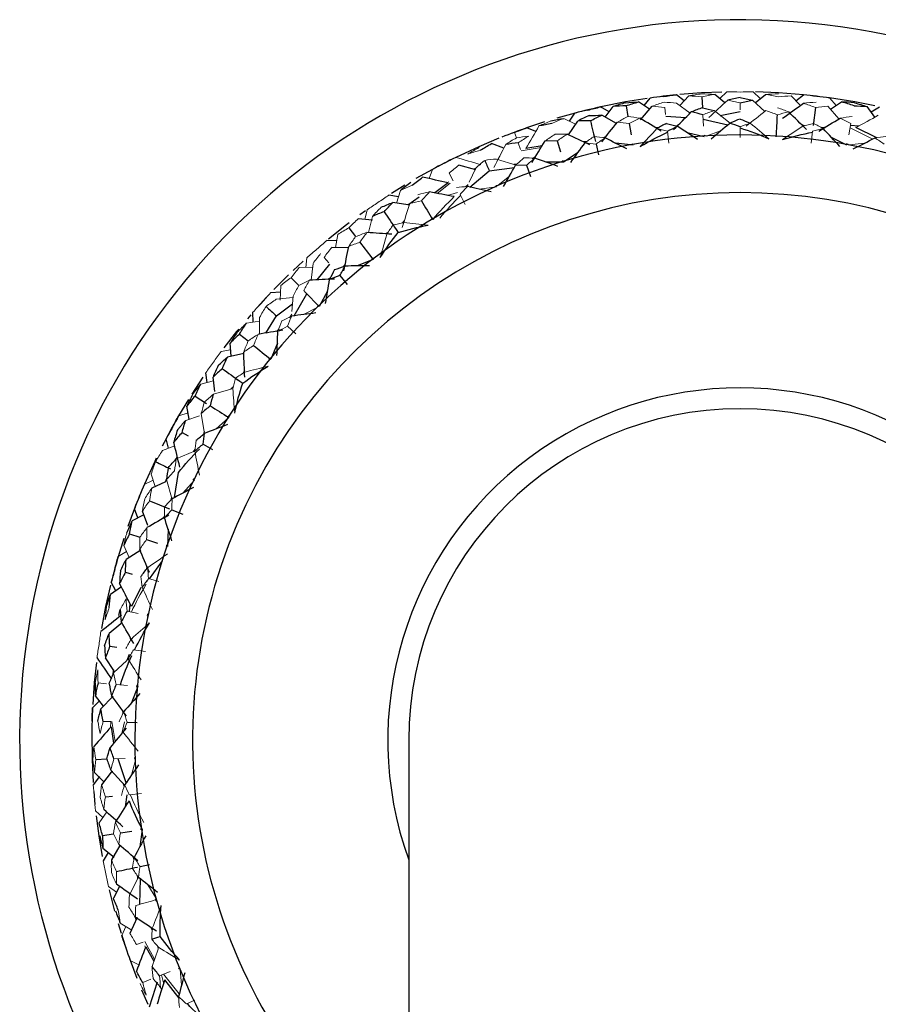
# Paper-space layout '_Top' of a CAD drawing. Header units: millimetres. Extents: x -25 to 86, y -233 to 25.
# Tile 3 of 5: x -25 to 5, y -9 to 25. Entities that reach past the tile are written whole.
import ezdxf

# ---------------------------------------------------------------- set-up
doc = ezdxf.new("R2010")
doc.units = ezdxf.units.MM

psp = doc.layouts.new('_Top')

# ---------------------------------------------------------------- linework, layer by layer
at = {"color": 7, "linetype": 'Continuous', "lineweight": 25}
for p, q in [((-3.332, 22.023), (-3.114, 22.283)), ((-1.934, 22.19), (-2.207, 22.391)), ((-2.093, 22.023), (-1.777, 22.355)), ((-1.325, 22.329), (-1.302, 21.946)), ((-0.526, 22.116), (-0.88, 22.408)), ((-0.704, 22.263), (-0.456, 22.495)), ((0.704, 22.263), (0.456, 22.495)), ((0.526, 22.116), (0.88, 22.408)), ((1.934, 22.19), (2.207, 22.391)), ((-4.545, 21.805), (-4.84, 21.973)), ((-4.685, 21.618), (-4.408, 21.988)), ((-3.957, 22.016), (-3.889, 21.638)), ((-3.138, 21.898), (-3.524, 22.147)), ((-3.46, 21.525), (-3.052, 21.998)), ((0.857, 21.813), (0.429, 22.204)), ((2.615, 21.956), (2.541, 21.331)), ((3.138, 21.898), (3.524, 22.147)), ((4.683, 21.62), (4.408, 21.988)), ((4.545, 21.805), (4.84, 21.973)), ((-5.723, 21.76), (-6.36, 21.582)), ((-5.913, 21.475), (-5.728, 21.759)), ((-4.29, 21.404), (-4.799, 21.684)), ((-2.58, 21.657), (-1.882, 21.608)), ((-1.279, 21.55), (-0.422, 21.356)), ((-0.687, 21.679), (0, 21.811)), ((-6.781, 21.454), (-7.411, 21.244)), ((-7.092, 21.115), (-7.405, 21.247)), ((-5.957, 21.001), (-5.632, 21.482)), ((-3.846, 21.397), (-3.776, 21.007)), ((-2.833, 21.249), (-2.936, 21.258)), ((2.238, 21.319), (2.139, 21.353)), ((2.936, 21.258), (2.833, 21.249)), ((4.119, 21.31), (3.833, 21.326)), ((4.743, 20.905), (4.017, 21.254)), ((-6.059, 21.016), (-5.928, 21.044)), ((-4.65, 20.95), (-4.743, 20.905)), ((-1.243, 20.94), (-1.832, 21.075)), ((3.711, 20.646), (3.17, 20.916)), ((-8.194, 20.548), (-8.627, 20.7)), ((-6.864, 20.628), (-7.431, 20.528)), ((-6.349, 20.792), (-6.234, 20.413)), ((-5.326, 20.764), (-5.43, 20.762)), ((-4.998, 20.684), (-4.909, 20.315)), ((-3.711, 20.646), (-4.312, 20.711)), ((-5.621, 20.394), (-6.126, 20.062)), ((-9.169, 19.79), (-9.758, 19.95)), ((-8.703, 19.756), (-7.831, 19.873)), ((-7.744, 19.989), (-7.847, 19.974)), ((-7.409, 19.948), (-7.267, 19.565)), ((-6.126, 20.062), (-6.731, 20.055)), ((-10.674, 19.807), (-11.252, 19.485)), ((-9.377, 19.192), (-8.703, 19.756)), ((-11.631, 19.261), (-12.093, 18.974)), ((-10.13, 19.339), (-10.587, 18.988)), ((-9.441, 19.272), (-9.521, 19.206)), ((-11.853, 18.858), (-12.188, 18.913)), ((-11.525, 18.578), (-11.136, 18.856)), ((-11.525, 18.578), (-12.049, 18.656)), ((-12.998, 18.365), (-13.19, 18.229)), ((-13.573, 17.78), (-13.34, 17.474)), ((-12.75, 18.045), (-13.248, 18.094)), ((-11.654, 18.02), (-11.726, 17.945)), ((-12.223, 17.61), (-12.319, 17.572)), ((-14.001, 17.324), (-14.34, 17.338)), ((-13.59, 17.083), (-14.171, 17.1)), ((-15.159, 16.627), (-15.507, 16.303)), ((-14.673, 15.974), (-14.238, 16.522)), ((-13.703, 16.515), (-13.766, 16.432)), ((-12.729, 16.674), (-13.293, 16.457)), ((-13.892, 16.119), (-13.63, 15.816)), ((-15.581, 16.049), (-15.313, 15.774)), ((-15.933, 15.548), (-16.29, 15.521)), ((-15.473, 14.726), (-15.037, 15.49)), ((-14.314, 15.577), (-14.612, 15.051)), ((-16.445, 15.357), (-16.754, 15.018)), ((-16.093, 14.722), (-15.532, 15.14)), ((-16.98, 14.762), (-17.098, 14.625)), ((-16.901, 14.508), (-16.906, 14.847)), ((-16.459, 14.127), (-16.093, 14.722)), ((-15.701, 14.363), (-15.414, 14.101)), ((-17.37, 14.094), (-17.071, 13.852)), ((-17.662, 13.32), (-17.694, 13.778)), ((-16.055, 13.775), (-16.289, 13.217)), ((-17.223, 13.413), (-17.791, 13.293)), ((-18.498, 12.407), (-18.543, 12.743)), ((-17.199, 12.834), (-17.24, 12.739)), ((-18.64, 12.602), (-19.025, 12.012)), ((-18.232, 12.098), (-18.291, 12.596)), ((-17.59, 12.252), (-17.667, 12.183)), ((-19.142, 11.825), (-19.483, 11.255)), ((-18.915, 11.941), (-18.513, 11.687)), ((-19.113, 11.138), (-19.199, 11.589)), ((-17.738, 11.198), (-18.191, 10.798)), ((-19.363, 10.675), (-19.15, 10.558)), ((-18.596, 10.71), (-18.626, 10.611)), ((-19.922, 10.458), (-20.052, 10.205)), ((-19.836, 10.132), (-19.92, 10.461)), ((-18.635, 10.273), (-18.305, 10.091)), ((-18.916, 10.086), (-18.983, 10.008)), ((-19.596, 9.715), (-19.528, 9.83)), ((-19.632, 8.417), (-19.49, 9.284)), ((-19.938, 8.97), (-20.415, 8.742)), ((-19.938, 8.97), (-19.904, 9.062)), ((-19.732, 8.435), (-19.75, 8.333)), ((-21.016, 8.036), (-21.243, 7.415)), ((-20.895, 7.715), (-21.018, 8.031)), ((-20.554, 7.452), (-20.738, 7.948)), ((-19.719, 7.997), (-19.333, 7.841)), ((-20.692, 7.824), (-21.096, 7.607)), ((-19.976, 7.778), (-20.034, 7.692)), ((-19.847, 7.322), (-19.872, 6.718)), ((-21.384, 6.998), (-21.581, 6.364)), ((-21.19, 7.164), (-20.826, 7.041)), ((-20.595, 6.963), (-20.22, 6.836)), ((-20.79, 6.593), (-21.306, 6.266)), ((-20.493, 5.6), (-20.043, 6.222)), ((-21.329, 5.828), (-21.095, 5.764)), ((-20.592, 6.042), (-20.597, 5.939)), ((-21.661, 5.189), (-21.82, 5.489)), ((-21.472, 5.322), (-21.848, 5.058)), ((-20.79, 5.294), (-21.125, 4.645)), ((-21.528, 4.535), (-21.571, 4.323)), ((-21.178, 4.749), (-21.203, 4.463)), ((-21.487, 4.036), (-21.898, 3.703)), ((-21.162, 3.565), (-21.155, 3.461)), ((-21.869, 3.265), (-21.628, 3.229)), ((-21.729, 2.415), (-22.024, 2.854)), ((-21.205, 2.972), (-21.28, 2.771)), ((-21.743, 2.437), (-21.776, 2.247)), ((-20.894, 1.863), (-21.115, 1.3)), ((-22.09, 1.181), (-22.373, 1.543)), ((-21.757, 1.525), (-22.182, 1.087)), ((-21.435, 1.037), (-21.416, 0.935)), ((-21.826, 0.465), (-21.74, -0.104)), ((-21.27, 0.631), (-20.92, 0.62)), ((-11.5, 0), (-11.5, -220)), ((-22.359, -0.663), (-21.975, -0.651)), ((-21.309, -1.477), (-21.579, -0.64)), ((-22.226, -1.261), (-22.447, -1.543)), ((-22.075, -1.44), (-22.398, -1.114)), ((-21.785, -1.059), (-22.155, -1.545)), ((-21.407, -1.506), (-21.376, -1.605)), ((-22.43, -1.777), (-22.389, -2.23)), ((-22.024, -1.963), (-21.781, -1.942)), ((-21.286, -1.898), (-21.336, -2.305)), ((-22.112, -2.678), (-22.366, -2.452)), ((-22.123, -3.303), (-21.743, -3.246)), ((-21.502, -3.21), (-21.11, -3.151)), ((-20.747, -3.097), (-20.829, -3.696)), ((-21.717, -4.066), (-22.109, -3.755)), ((-21.522, -3.654), (-21.817, -4.154)), ((-21.93, -3.897), (-22.107, -4.187)), ((-21.079, -4.027), (-21.036, -4.122)), ((-20.823, -4.383), (-20.495, -4.314)), ((-20.913, -4.708), (-20.913, -4.812)), ((-21.533, -5.07), (-21.747, -5.476)), ((-20.825, -5.69), (-20.811, -4.811)), ((-21.894, -5.189), (-21.704, -5.93)), ((-20.926, -6.146), (-21.172, -6.705)), ((-20.959, -6.221), (-20.993, -6.129)), ((-21.582, -6.362), (-21.481, -6.695)), ((-20.454, -6.492), (-20.401, -6.581)), ((-20.622, -7.164), (-20.343, -7.667)), ((-21.166, -7.633), (-20.932, -8.251)), ((-19.97, -8.309), (-19.48, -8.948)), ((-20.767, -8.659), (-20.551, -9.16))]:
    psp.add_line(p, q, dxfattribs=at)
at = {"color": 144, "linetype": 'Continuous', "lineweight": 18}
for p, q in [((-0.339, 22.494), (-0.456, 22.495)), ((2.074, 22.043), (1.777, 22.355)), ((3.332, 22.023), (3.114, 22.283)), ((-2.615, 21.956), (-2.586, 21.714)), ((-1.729, 21.761), (-2.2, 22.099)), ((0, 22.111), (0, 21.868)), ((3.431, 21.558), (3.052, 21.998)), ((-5.706, 21.373), (-6.118, 21.575)), ((-1.288, 21.702), (-1.264, 21.306)), ((-0.337, 21.406), (-0.899, 21.846)), ((0, 21.279), (0, 20.913)), ((3.846, 21.397), (3.776, 21.007)), ((3.819, 21.248), (4.607, 20.858)), ((-7.831, 21.084), (-7.763, 20.9)), ((-2.517, 21.13), (-2.468, 20.717)), ((-1.185, 20.97), (-1.303, 20.963)), ((-0.674, 21.144), (-1.175, 20.964)), ((1.303, 20.963), (1.185, 20.97)), ((2.517, 21.13), (2.467, 20.711)), ((-7.699, 20.727), (-7.614, 20.499)), ((-7.594, 20.446), (-6.905, 20.562)), ((-3.657, 20.682), (-3.773, 20.661)), ((3.773, 20.661), (3.657, 20.682)), ((4.312, 20.711), (3.782, 20.654)), ((-7.769, 19.949), (-8.45, 20.165)), ((-7.095, 20.253), (-7.216, 20.176)), ((-9.399, 19.361), (-9.175, 19.846)), ((-9.247, 19.811), (-9.161, 19.858)), ((-6.078, 20.104), (-6.19, 20.07)), ((-10.792, 19.485), (-10.678, 19.805)), ((-10.097, 19.671), (-9.959, 19.404)), ((-7.994, 19.586), (-8.402, 19.243)), ((-10.51, 18.974), (-10.062, 19.323)), ((-10.104, 19.376), (-10.165, 19.346)), ((-8.456, 19.197), (-9.056, 19.119)), ((-8.413, 19.244), (-8.521, 19.197)), ((-11.918, 18.637), (-11.789, 19.077)), ((-9.803, 19), (-10.154, 18.905)), ((-9.717, 18.931), (-9.538, 18.584)), ((-13.021, 18.072), (-12.946, 18.403)), ((-12.897, 17.613), (-12.76, 18.177)), ((-10.63, 18.114), (-10.731, 18.054)), ((-14.039, 17.096), (-13.962, 17.549)), ((-15.067, 16.405), (-15.031, 16.743)), ((-14.435, 16.749), (-14.276, 16.565)), ((-14.836, 16.409), (-15.295, 16.4)), ((-14.889, 15.964), (-14.82, 16.54)), ((-12.698, 16.73), (-12.791, 16.659)), ((-15.965, 15.274), (-15.94, 15.774)), ((-14.22, 16.041), (-14.311, 15.991)), ((-15.553, 14.877), (-15.511, 15.409)), ((-15.516, 15.356), (-16.094, 15.304)), ((-14.587, 15.111), (-14.672, 15.029)), ((-15.56, 14.778), (-15.633, 14.654)), ((-14.675, 15.018), (-15.146, 14.769)), ((-16.673, 14.539), (-17.127, 14.476)), ((-16.673, 14.091), (-16.673, 14.671)), ((-15.991, 14.266), (-16.102, 14.187)), ((-17.678, 13.551), (-18.011, 13.485)), ((-16.272, 13.279), (-16.346, 13.188)), ((-18.275, 12.465), (-18.719, 12.349)), ((-17.667, 12.183), (-18.274, 12.005)), ((-19.157, 11.365), (-19.48, 11.26)), ((-18.583, 10.63), (-18.697, 11.334)), ((-18.762, 11.257), (-19.238, 11.096)), ((-17.729, 11.262), (-17.791, 11.162)), ((-19.621, 10.217), (-20.049, 10.048)), ((-18.909, 10.039), (-19.565, 9.759)), ((-20.297, 8.799), (-20.435, 9.237)), ((-20.366, 9.019), (-20.675, 8.877)), ((-19.71, 8.357), (-19.906, 9.044)), ((-18.938, 9.021), (-19.341, 8.571)), ((-18.936, 9.086), (-18.987, 8.979)), ((-21.29, 6.547), (-21.58, 6.37)), ((-21.195, 6.337), (-21.384, 6.755)), ((-19.878, 6.782), (-19.915, 6.671)), ((-20.527, 5.609), (-20.175, 5.513)), ((-21.274, 4.478), (-20.886, 4.396)), ((-21.487, 4.036), (-21.471, 4.169)), ((-20.54, 4.384), (-20.565, 4.269)), ((-21.046, 3.142), (-20.628, 3.079)), ((-21.28, 2.771), (-21.739, 2.336)), ((-21.752, 2.284), (-21.729, 2.415)), ((-22.28, 1.986), (-21.984, 1.96)), ((-21.654, 1.93), (-21.26, 1.895)), ((-20.915, 1.924), (-20.925, 1.806)), ((-22.232, 1.363), (-22.472, 1.123)), ((-22.101, 0.655), (-21.839, 0.647)), ((-21.839, 0.647), (-21.85, 0.438)), ((-21.69, -0.044), (-21.801, 0.646)), ((-21.361, 0.633), (-21.459, 0.235)), ((-21.73, -0.644), (-21.334, -0.632)), ((-20.995, -0.564), (-20.992, -0.681)), ((-20.986, -0.691), (-21.12, -1.207)), ((-21.351, -1.565), (-21.839, -1.044)), ((-21.195, -1.89), (-20.769, -1.851)), ((-22.375, -2.335), (-22.366, -2.452)), ((-21.981, -2.488), (-22.242, -2.866)), ((-20.781, -3.043), (-20.764, -3.159)), ((-20.877, -4.739), (-21.192, -5.38)), ((-21.64, -5.274), (-21.919, -5.08)), ((-20.552, -5.014), (-20.273, -5.468)), ((-20.276, -5.479), (-20.245, -5.593)), ((-21.11, -6.59), (-21.51, -6.343)), ((-21.315, -6.463), (-21.457, -6.772)), ((-20.946, -7.082), (-20.716, -7.004)), ((-20.317, -7.594), (-20.662, -6.985)), ((-20.656, -7.132), (-20.635, -7.197)), ((-20.209, -7.149), (-20.197, -7.252)), ((-20.197, -7.252), (-20.407, -7.848)), ((-20.865, -7.797), (-21.164, -7.637)), ((-19.485, -7.839), (-19.441, -7.948)), ((-20.146, -8.17), (-19.779, -8.022)), ((-20.079, -8.143), (-20.004, -8.42)), ((-19.462, -8.804), (-20.005, -8.113)), ((-19.432, -7.955), (-19.379, -8.485)), ((-20.729, -8.407), (-20.453, -8.295)), ((-20.076, -8.656), (-20.137, -8.537)), ((-19.211, -9.151), (-18.923, -9.014))]:
    psp.add_line(p, q, dxfattribs=at)
at = {"color": 7, "linetype": 'Continuous', "lineweight": 25, "flags": 128}
for points in [[(-3.227, 22.267), (-3.98, 22.145), (-4.836, 21.974)], [(-0.627, 22.491), (-1.333, 22.46), (-2.095, 22.402)], [(2.204, 22.392), (1.333, 22.46), (0.534, 22.494)], [(4.673, 22.009), (3.98, 22.145), (3.108, 22.284)], [(-8.367, 20.886), (-9.07, 20.591), (-9.862, 20.223)], [(-13.565, 17.951), (-13.653, 17.884), (-14.279, 17.389)], [(-15.672, 16.145), (-15.672, 16.144), (-16.181, 15.634)], [(-17.397, 14.268), (-17.472, 14.177), (-17.914, 13.614)], [(-20.261, 9.784), (-20.313, 9.676), (-20.673, 8.881)], [(-21.847, 5.38), (-22.018, 4.635), (-22.164, 3.876)], [(-22.337, 2.7), (-22.411, 1.998), (-22.466, 1.235)], [(-22.499, 0.207), (-22.49, -0.667), (-22.452, -1.463)], [(-22.347, -2.622), (-22.253, -3.322), (-22.135, -4.035)]]:
    psp.add_lwpolyline(points, dxfattribs=at)
at = {"color": 7, "linetype": 'Continuous', "lineweight": 25}
for radius, start, end in [(25, 9.2069, 242.6129), (22.5, 95.6459, 97.9645), (22.5, 82.0609, 84.3796), (22.5, 102.412, 104.7345), (22.5, 109.2309, 111.5493), (21, 303.2773, 236.8728), (22.5, 115.9969, 118.3195), (12.225, 340.1687, 199.8313), (11.5, 0, 180), (22.5, 149.9858, 152.3037), (22.5, 156.7517, 159.0747), (22.5, 163.5707, 165.8885), (22.5, 177.1557, 179.4733), (22.5, 197.5065, 199.8298)]:
    psp.add_arc((0, 0), radius, start, end, dxfattribs=at)
at = {"color": 8, "linetype": 'Continuous', "lineweight": 25}
psp.add_arc((0, 0), 19, 307.2478, 232.7522, dxfattribs=at)
at = {"color": 7, "linetype": 'Continuous', "lineweight": 25}
for points in [[(-2.66, 22.333), (-2.812, 22.321), (-2.963, 22.305), (-3.114, 22.283)], [(-2.66, 22.333), (-2.51, 22.357), (-2.359, 22.377), (-2.207, 22.391)], [(0, 22.295), (-0.143, 22.269), (-0.286, 22.239), (-0.429, 22.204)], [(0, 22.295), (0.143, 22.269), (0.286, 22.239), (0.429, 22.204)], [(2.66, 22.333), (2.51, 22.357), (2.359, 22.377), (2.207, 22.391)], [(-5.283, 21.862), (-5.136, 21.903), (-4.989, 21.94), (-4.84, 21.973)], [(-3.974, 22.113), (-4.12, 22.076), (-4.265, 22.034), (-4.408, 21.988)], [(-3.957, 22.016), (-4.108, 22.011), (-4.259, 22.001), (-4.408, 21.988)], [(-3.974, 22.113), (-3.824, 22.129), (-3.674, 22.14), (-3.524, 22.147)], [(-3.957, 22.016), (-3.813, 22.064), (-3.669, 22.107), (-3.524, 22.147)], [(-1.302, 21.946), (-1.432, 21.9), (-1.561, 21.851), (-1.691, 21.799)], [(-1.302, 21.946), (-1.168, 21.916), (-1.034, 21.882), (-0.899, 21.846)], [(0, 22.111), (0.143, 22.146), (0.286, 22.177), (0.429, 22.204)], [(1.475, 21.58), (1.716, 21.753), (1.958, 21.927), (2.2, 22.099)], [(3.957, 22.016), (3.813, 22.064), (3.669, 22.107), (3.524, 22.147)], [(3.974, 22.113), (3.824, 22.129), (3.674, 22.14), (3.524, 22.147)], [(3.957, 22.016), (4.108, 22.011), (4.259, 22.001), (4.408, 21.988)], [(3.974, 22.113), (4.12, 22.076), (4.265, 22.034), (4.408, 21.988)], [(-6.562, 21.488), (-6.415, 21.521), (-6.267, 21.55), (-6.118, 21.575)], [(-5.283, 21.862), (-5.432, 21.832), (-5.58, 21.798), (-5.728, 21.759)], [(-5.237, 21.672), (-5.37, 21.612), (-5.502, 21.549), (-5.632, 21.482)], [(-5.237, 21.672), (-5.092, 21.68), (-4.945, 21.684), (-4.799, 21.684)], [(-5.194, 21.493), (-5.062, 21.56), (-4.931, 21.624), (-4.799, 21.684)], [(-2.732, 21.134), (-2.98, 21.285), (-3.228, 21.436), (-3.477, 21.586)], [(-2.309, 21.185), (-2.103, 21.39), (-1.897, 21.594), (-1.691, 21.799)], [(-1.288, 21.702), (-1.423, 21.737), (-1.557, 21.769), (-1.691, 21.799)], [(0, 21.554), (-0.118, 21.509), (-0.236, 21.462), (-0.355, 21.413)], [(0, 21.554), (0.118, 21.509), (0.236, 21.462), (0.355, 21.413)], [(1.288, 21.702), (1.273, 21.45), (1.258, 21.196), (1.243, 20.94)], [(2.309, 21.185), (2.103, 21.39), (1.897, 21.594), (1.691, 21.799)], [(2.732, 21.134), (2.98, 21.285), (3.228, 21.436), (3.477, 21.586)], [(-7.831, 21.084), (-7.691, 21.142), (-7.549, 21.196), (-7.405, 21.247)], [(-6.533, 21.393), (-6.683, 21.37), (-6.831, 21.343), (-6.978, 21.312)], [(-5.194, 21.493), (-5.341, 21.493), (-5.487, 21.489), (-5.632, 21.482)], [(-5.194, 21.493), (-5.136, 21.255), (-5.078, 21.015), (-5.02, 20.773)], [(-4.798, 20.763), (-4.618, 20.991), (-4.438, 21.218), (-4.257, 21.446)], [(-2.549, 21.402), (-2.661, 21.344), (-2.773, 21.284), (-2.885, 21.22)], [(-2.549, 21.402), (-2.427, 21.372), (-2.304, 21.339), (-2.18, 21.304)], [(-2.517, 21.13), (-2.405, 21.19), (-2.293, 21.248), (-2.18, 21.304)], [(-1.474, 20.841), (-1.709, 20.995), (-1.945, 21.15), (-2.18, 21.304)], [(-1.001, 20.869), (-0.786, 21.05), (-0.571, 21.232), (-0.355, 21.413)], [(0, 21.279), (-0.118, 21.326), (-0.236, 21.37), (-0.355, 21.413)], [(0, 21.245), (0.334, 21.139), (0.668, 21.014), (1.001, 20.869)], [(3.462, 20.604), (3.27, 20.81), (3.078, 21.015), (2.885, 21.22)], [(-5.212, 20.663), (-5.476, 20.784), (-5.741, 20.904), (-6.005, 21.023)], [(-3.929, 20.52), (-4.18, 20.646), (-4.432, 20.772), (-4.685, 20.897)], [(-3.462, 20.604), (-3.148, 20.787), (-2.832, 20.951), (-2.513, 21.095)], [(1.474, 20.841), (1.823, 20.945), (2.169, 21.03), (2.513, 21.095)], [(3.929, 20.52), (4.18, 20.646), (4.432, 20.772), (4.685, 20.897)], [(-9.017, 20.47), (-8.889, 20.551), (-8.759, 20.627), (-8.627, 20.7)], [(-7.699, 20.727), (-7.846, 20.71), (-7.99, 20.689), (-8.134, 20.666)], [(-7.22, 20.05), (-7.069, 20.297), (-6.916, 20.545), (-6.764, 20.792)], [(-5.875, 20.05), (-5.708, 20.277), (-5.542, 20.504), (-5.374, 20.73)], [(-6.328, 19.911), (-6.593, 20.007), (-6.858, 20.102), (-7.124, 20.196)], [(-8.862, 20.119), (-8.811, 20.002), (-8.758, 19.881), (-8.703, 19.756)], [(-8.205, 19.214), (-8.067, 19.459), (-7.928, 19.704), (-7.788, 19.949)], [(-11.375, 19.26), (-11.257, 19.355), (-11.137, 19.447), (-11.015, 19.534)], [(-10.13, 19.339), (-10.425, 19.404), (-10.72, 19.47), (-11.015, 19.534)], [(-11.425, 19.346), (-11.549, 19.26), (-11.67, 19.17), (-11.789, 19.077)], [(-8.639, 19.023), (-8.913, 19.086), (-9.187, 19.149), (-9.462, 19.212)], [(-9.92, 18.86), (-10.205, 18.916), (-10.49, 18.97), (-10.775, 19.024)], [(-9.92, 18.86), (-10.178, 18.612), (-10.427, 18.346), (-10.667, 18.062)], [(-12.455, 18.492), (-12.322, 18.55), (-12.186, 18.605), (-12.049, 18.656)], [(-12.352, 18.339), (-12.253, 18.448), (-12.152, 18.554), (-12.049, 18.656)], [(-11.055, 18.719), (-10.927, 18.502), (-10.798, 18.283), (-10.667, 18.062)], [(-12.352, 18.339), (-12.491, 18.288), (-12.627, 18.234), (-12.76, 18.177)], [(-12.352, 18.339), (-12.216, 18.136), (-12.078, 17.932), (-11.939, 17.725)], [(-12.041, 17.877), (-11.986, 17.795), (-11.928, 17.709), (-11.868, 17.62)], [(-11.868, 17.62), (-11.532, 17.719), (-11.186, 17.802), (-10.828, 17.868)], [(-12.081, 17.555), (-12.37, 17.576), (-12.66, 17.597), (-12.95, 17.616)], [(-12.488, 16.749), (-12.293, 17.056), (-12.086, 17.346), (-11.868, 17.62)], [(-13.75, 16.281), (-13.694, 16.566), (-13.637, 16.851), (-13.58, 17.135)], [(-13.192, 17.28), (-13.039, 17.079), (-12.884, 16.877), (-12.729, 16.674)], [(-14.071, 16.327), (-13.952, 16.37), (-13.832, 16.412), (-13.71, 16.452)], [(-13.892, 16.119), (-13.832, 16.232), (-13.772, 16.343), (-13.71, 16.452)], [(-12.865, 16.462), (-13.147, 16.459), (-13.428, 16.456), (-13.71, 16.452)], [(-14.071, 16.327), (-14.131, 16.216), (-14.19, 16.104), (-14.247, 15.989)], [(-13.892, 16.119), (-14.012, 16.077), (-14.13, 16.034), (-14.247, 15.989)], [(-14.073, 16.003), (-14.362, 15.99), (-14.652, 15.976), (-14.943, 15.961)], [(-14.382, 15.155), (-14.338, 15.433), (-14.293, 15.711), (-14.247, 15.989)], [(-16.45, 15.049), (-16.334, 14.943), (-16.215, 14.834), (-16.093, 14.722)], [(-14.722, 14.825), (-15.001, 14.789), (-15.28, 14.752), (-15.56, 14.715)], [(-17.37, 14.094), (-17.292, 14.224), (-17.211, 14.352), (-17.127, 14.476)], [(-17.447, 14.157), (-17.533, 14.033), (-17.615, 13.907), (-17.694, 13.778)], [(-17.37, 14.094), (-17.481, 13.991), (-17.589, 13.886), (-17.694, 13.778)], [(-15.866, 14.226), (-16.153, 14.179), (-16.439, 14.131), (-16.725, 14.082)], [(-16.073, 13.347), (-16.062, 13.629), (-16.05, 13.91), (-16.038, 14.191)], [(-16.882, 13.698), (-16.686, 13.539), (-16.488, 13.379), (-16.289, 13.217)], [(-17.189, 12.596), (-17.202, 12.886), (-17.214, 13.176), (-17.225, 13.466)], [(-18.115, 12.998), (-18.177, 12.866), (-18.235, 12.732), (-18.291, 12.596)], [(-18.115, 12.998), (-18.01, 13.099), (-17.902, 13.197), (-17.791, 13.293)], [(-17.965, 12.89), (-17.91, 13.027), (-17.852, 13.161), (-17.791, 13.293)], [(-17.965, 12.89), (-18.077, 12.794), (-18.185, 12.696), (-18.291, 12.596)], [(-17.965, 12.89), (-17.766, 12.748), (-17.566, 12.604), (-17.363, 12.459)], [(-17.261, 12.385), (-16.981, 12.595), (-16.684, 12.793), (-16.372, 12.979)], [(-18.915, 11.941), (-18.853, 12.079), (-18.788, 12.215), (-18.719, 12.349)], [(-17.539, 11.353), (-17.463, 11.708), (-17.37, 12.052), (-17.261, 12.385)], [(-17.512, 12.565), (-17.432, 12.508), (-17.348, 12.448), (-17.261, 12.385)], [(-18.998, 11.994), (-19.069, 11.861), (-19.136, 11.726), (-19.199, 11.589)], [(-18.383, 11.605), (-18.349, 11.74), (-18.312, 11.874), (-18.274, 12.005)], [(-18.915, 11.941), (-19.013, 11.826), (-19.108, 11.708), (-19.199, 11.589)], [(-18.383, 11.605), (-18.49, 11.516), (-18.595, 11.426), (-18.697, 11.334)], [(-18.383, 11.605), (-18.17, 11.471), (-17.955, 11.335), (-17.738, 11.198)], [(-19.696, 10.859), (-19.628, 10.995), (-19.556, 11.129), (-19.48, 11.26)], [(-19.363, 10.675), (-19.325, 10.817), (-19.283, 10.958), (-19.238, 11.096)], [(-17.792, 10.952), (-18.055, 10.851), (-18.318, 10.75), (-18.581, 10.648)], [(-19.696, 10.859), (-19.775, 10.728), (-19.85, 10.596), (-19.92, 10.461)], [(-19.525, 10.764), (-19.571, 10.626), (-19.613, 10.486), (-19.652, 10.345)], [(-19.363, 10.675), (-19.463, 10.566), (-19.559, 10.456), (-19.652, 10.345)], [(-18.875, 10.406), (-18.779, 10.488), (-18.681, 10.569), (-18.581, 10.648)], [(-18.635, 10.273), (-18.619, 10.399), (-18.601, 10.524), (-18.581, 10.648)], [(-19.443, 9.477), (-19.513, 9.766), (-19.583, 10.055), (-19.652, 10.345)], [(-18.635, 10.273), (-18.733, 10.192), (-18.829, 10.11), (-18.923, 10.027)], [(-19.49, 9.284), (-19.268, 9.567), (-19.026, 9.839), (-18.764, 10.101)], [(-20.284, 9.663), (-20.116, 9.583), (-19.945, 9.501), (-19.77, 9.418)], [(-19.847, 9.455), (-19.756, 9.558), (-19.662, 9.659), (-19.565, 9.759)], [(-19.847, 9.455), (-19.87, 9.319), (-19.889, 9.182), (-19.906, 9.044)], [(-18.963, 8.771), (-19.212, 8.64), (-19.461, 8.508), (-19.71, 8.376)], [(-20.842, 8.453), (-20.905, 8.314), (-20.963, 8.174), (-21.018, 8.031)], [(-20.49, 8.31), (-20.264, 8.218), (-20.035, 8.125), (-19.804, 8.032)], [(-21.284, 7.196), (-21.225, 7.334), (-21.163, 7.471), (-21.096, 7.607)], [(-21.19, 7.164), (-21.163, 7.313), (-21.131, 7.461), (-21.096, 7.607)], [(-19.827, 7.811), (-20.079, 7.667), (-20.331, 7.522), (-20.582, 7.377)], [(-19.715, 6.915), (-19.802, 7.183), (-19.889, 7.451), (-19.976, 7.719)], [(-21.19, 7.164), (-21.259, 7.029), (-21.323, 6.893), (-21.384, 6.755)], [(-20.499, 5.822), (-20.612, 6.09), (-20.724, 6.358), (-20.836, 6.626)], [(-21.696, 5.928), (-21.661, 6.077), (-21.623, 6.224), (-21.58, 6.37)], [(-21.507, 5.877), (-21.444, 6.008), (-21.377, 6.138), (-21.306, 6.266)], [(-21.329, 5.828), (-21.325, 5.976), (-21.317, 6.122), (-21.306, 6.266)], [(-21.696, 5.928), (-21.742, 5.783), (-21.783, 5.637), (-21.82, 5.489)], [(-21.507, 5.877), (-21.519, 5.732), (-21.528, 5.586), (-21.532, 5.439)], [(-21.329, 5.828), (-21.401, 5.699), (-21.468, 5.569), (-21.532, 5.439)], [(-20.791, 5.681), (-20.717, 5.783), (-20.641, 5.885), (-20.562, 5.986)], [(-20.527, 5.609), (-20.603, 5.507), (-20.677, 5.405), (-20.749, 5.302)], [(-21.125, 4.645), (-21.261, 4.909), (-21.397, 5.174), (-21.532, 5.439)], [(-21.986, 4.628), (-21.944, 4.773), (-21.898, 4.916), (-21.848, 5.058)], [(-21.889, 4.607), (-21.879, 4.759), (-21.866, 4.909), (-21.848, 5.058)], [(-21.513, 4.528), (-21.503, 4.391), (-21.49, 4.253), (-21.473, 4.115)], [(-21.274, 4.478), (-21.343, 4.357), (-21.41, 4.236), (-21.473, 4.115)], [(-21.466, 4.337), (-21.705, 4.149), (-21.943, 3.961), (-22.181, 3.773)], [(-21.044, 3.357), (-21.188, 3.609), (-21.331, 3.862), (-21.473, 4.115)], [(-21.012, 3.137), (-20.858, 3.451), (-20.685, 3.763), (-20.492, 4.071)], [(-22.051, 3.292), (-22.004, 3.429), (-21.953, 3.566), (-21.898, 3.703)], [(-21.869, 3.265), (-21.882, 3.411), (-21.892, 3.557), (-21.898, 3.703)], [(-22.051, 3.292), (-22.046, 3.146), (-22.037, 3.001), (-22.024, 2.854)], [(-21.869, 3.265), (-21.924, 3.128), (-21.976, 2.991), (-22.024, 2.854)], [(-21.797, 2.122), (-21.971, 2.371), (-22.144, 2.62), (-22.316, 2.87)], [(-21.503, 1.917), (-21.394, 2.259), (-21.262, 2.599), (-21.107, 2.935)], [(-21.897, 1.952), (-21.848, 2.08), (-21.795, 2.208), (-21.739, 2.336)], [(-22.379, 1.995), (-22.381, 1.844), (-22.379, 1.694), (-22.373, 1.543)], [(-22.28, 1.986), (-22.315, 1.839), (-22.346, 1.691), (-22.373, 1.543)], [(-21.897, 1.952), (-21.871, 1.817), (-21.842, 1.682), (-21.809, 1.546)], [(-21.654, 1.93), (-21.709, 1.802), (-21.761, 1.674), (-21.809, 1.546)], [(-21.293, 0.845), (-21.466, 1.078), (-21.638, 1.312), (-21.809, 1.546)], [(-20.83, 1.619), (-21.018, 1.409), (-21.205, 1.199), (-21.393, 0.989)], [(-22.481, 0.666), (-22.483, 0.819), (-22.48, 0.971), (-22.472, 1.123)], [(-22.286, 0.661), (-22.255, 0.803), (-22.22, 0.945), (-22.182, 1.087)], [(-22.101, 0.655), (-22.132, 0.799), (-22.159, 0.943), (-22.182, 1.087)], [(-21.826, 0.465), (-22.026, 0.239), (-22.226, 0.012), (-22.425, -0.215)], [(-21.306, 0.418), (-21.492, 0.196), (-21.678, -0.028), (-21.863, -0.252)], [(-21.975, -0.651), (-21.941, -0.518), (-21.903, -0.385), (-21.863, -0.252)], [(-21.73, -0.644), (-21.777, -0.513), (-21.822, -0.382), (-21.863, -0.252)], [(-21.975, -0.651), (-21.933, -0.782), (-21.888, -0.913), (-21.839, -1.044)], [(-20.875, -0.856), (-21.037, -1.086), (-21.198, -1.317), (-21.359, -1.548)], [(-21.206, -2.104), (-21.364, -2.348), (-21.522, -2.591), (-21.679, -2.836)], [(-21.206, -2.104), (-21.073, -2.437), (-20.92, -2.768), (-20.747, -3.097)], [(-21.421, -3.001), (-21.64, -2.801), (-21.86, -2.6), (-22.079, -2.399)], [(-22.123, -3.303), (-22.167, -3.158), (-22.206, -3.012), (-22.242, -2.866)], [(-22.221, -3.317), (-22.188, -3.464), (-22.151, -3.61), (-22.109, -3.755)], [(-22.123, -3.303), (-22.123, -3.454), (-22.118, -3.605), (-22.109, -3.755)], [(-20.627, -3.319), (-20.761, -3.567), (-20.894, -3.815), (-21.026, -4.064)], [(-20.896, -4.181), (-21.118, -3.994), (-21.341, -3.807), (-21.562, -3.62)], [(-21.637, -4.554), (-21.398, -4.504), (-21.156, -4.453), (-20.912, -4.402)], [(-20.215, -5.278), (-20.437, -5.105), (-20.659, -4.932), (-20.88, -4.757)], [(-20.915, -5.514), (-21.157, -5.341), (-21.399, -5.167), (-21.64, -4.993)], [(-21.577, -5.896), (-21.638, -5.757), (-21.694, -5.617), (-21.747, -5.476)], [(-20.126, -6.804), (-20.133, -6.454), (-20.121, -6.098), (-20.09, -5.735)], [(-21.673, -5.922), (-21.623, -6.064), (-21.568, -6.205), (-21.51, -6.343)], [(-20.255, -6.623), (-20.498, -6.464), (-20.741, -6.305), (-20.983, -6.145)], [(-21.307, -7.203), (-21.361, -7.061), (-21.411, -6.917), (-21.457, -6.772)], [(-20.418, -6.903), (-20.325, -6.871), (-20.227, -6.838), (-20.126, -6.804)], [(-19.449, -7.632), (-19.693, -7.362), (-19.919, -7.087), (-20.126, -6.804)], [(-20.622, -7.164), (-20.731, -7.446), (-20.839, -7.728), (-20.946, -8.01)], [(-20.146, -8.17), (-20.236, -8.064), (-20.323, -7.957), (-20.407, -7.848)], [(-20.729, -8.407), (-20.805, -8.276), (-20.878, -8.144), (-20.946, -8.01)], [(-19.271, -8.071), (-19.342, -8.343), (-19.413, -8.616), (-19.484, -8.889)], [(-20.227, -8.395), (-20.32, -8.684), (-20.413, -8.973), (-20.505, -9.262)], [(-19.97, -8.309), (-20.058, -8.593), (-20.144, -8.877), (-20.231, -9.162)], [(-18.41, -9.879), (-18.684, -9.64), (-18.941, -9.393), (-19.18, -9.137)]]:
    psp.add_open_spline(points, degree=3, dxfattribs=at)
at = {"color": 144, "linetype": 'Continuous', "lineweight": 18}
for points in [[(-1.331, 22.428), (-1.48, 22.408), (-1.629, 22.384), (-1.777, 22.355)], [(-1.325, 22.329), (-1.476, 22.342), (-1.627, 22.351), (-1.777, 22.355)], [(-1.331, 22.428), (-1.18, 22.426), (-1.03, 22.419), (-0.88, 22.408)], [(-1.325, 22.329), (-1.177, 22.36), (-1.028, 22.386), (-0.88, 22.408)], [(0, 22.491), (-0.152, 22.497), (-0.304, 22.498), (-0.456, 22.495)], [(0, 22.491), (0.152, 22.497), (0.304, 22.498), (0.456, 22.495)], [(1.331, 22.428), (1.18, 22.426), (1.03, 22.419), (0.88, 22.408)], [(1.325, 22.329), (1.177, 22.36), (1.028, 22.386), (0.88, 22.408)], [(1.325, 22.329), (1.476, 22.342), (1.627, 22.351), (1.777, 22.355)], [(2.66, 22.333), (2.812, 22.321), (2.963, 22.305), (3.114, 22.283)], [(-2.637, 22.139), (-2.776, 22.096), (-2.914, 22.049), (-3.052, 21.998)], [(-2.615, 21.956), (-2.762, 21.974), (-2.907, 21.987), (-3.052, 21.998)], [(-2.637, 22.139), (-2.492, 22.13), (-2.346, 22.116), (-2.2, 22.099)], [(-1.087, 21.603), (-0.868, 21.804), (-0.649, 22.004), (-0.429, 22.204)], [(0, 22.111), (-0.143, 22.146), (-0.286, 22.177), (-0.429, 22.204)], [(1.302, 21.946), (1.432, 21.9), (1.561, 21.851), (1.691, 21.799)], [(2.637, 22.139), (2.492, 22.13), (2.346, 22.116), (2.2, 22.099)], [(2.615, 21.956), (2.477, 22.007), (2.339, 22.055), (2.2, 22.099)], [(2.615, 21.956), (2.762, 21.974), (2.907, 21.987), (3.052, 21.998)], [(-6.533, 21.393), (-6.396, 21.458), (-6.258, 21.518), (-6.118, 21.575)], [(-3.889, 21.638), (-4.012, 21.577), (-4.135, 21.513), (-4.257, 21.446)], [(-3.889, 21.638), (-3.752, 21.624), (-3.615, 21.606), (-3.477, 21.586)], [(-3.846, 21.397), (-3.723, 21.463), (-3.6, 21.526), (-3.477, 21.586)], [(-1.288, 21.702), (-1.158, 21.753), (-1.029, 21.801), (-0.899, 21.846)], [(0.213, 21.309), (0.441, 21.488), (0.67, 21.667), (0.899, 21.846)], [(1.288, 21.702), (1.158, 21.753), (1.029, 21.801), (0.899, 21.846)], [(1.288, 21.702), (1.423, 21.737), (1.557, 21.769), (1.691, 21.799)], [(3.889, 21.638), (3.752, 21.624), (3.615, 21.606), (3.477, 21.586)], [(3.846, 21.397), (3.723, 21.463), (3.6, 21.526), (3.477, 21.586)], [(4.017, 21.254), (4.277, 21.398), (4.538, 21.541), (4.799, 21.684)], [(-7.431, 20.528), (-7.28, 20.79), (-7.13, 21.051), (-6.978, 21.312)], [(-6.562, 21.488), (-6.702, 21.433), (-6.841, 21.375), (-6.978, 21.312)], [(-3.846, 21.397), (-3.984, 21.416), (-4.121, 21.432), (-4.257, 21.446)], [(-3.462, 20.604), (-3.27, 20.81), (-3.078, 21.015), (-2.885, 21.22)], [(-2.517, 21.13), (-2.64, 21.162), (-2.762, 21.192), (-2.885, 21.22)], [(0, 21.279), (0.118, 21.326), (0.236, 21.37), (0.355, 21.413)], [(1.001, 20.869), (0.786, 21.05), (0.571, 21.232), (0.355, 21.413)], [(1.474, 20.841), (1.709, 20.995), (1.945, 21.15), (2.18, 21.304)], [(2.549, 21.402), (2.427, 21.372), (2.304, 21.339), (2.18, 21.304)], [(2.517, 21.13), (2.64, 21.162), (2.762, 21.192), (2.885, 21.22)], [(2.549, 21.402), (2.661, 21.344), (2.773, 21.284), (2.885, 21.22)], [(-7.831, 21.084), (-7.976, 21.036), (-8.119, 20.985), (-8.261, 20.929)], [(-7.763, 20.9), (-7.888, 20.826), (-8.012, 20.747), (-8.134, 20.666)], [(-7.763, 20.9), (-7.62, 20.925), (-7.475, 20.947), (-7.33, 20.964)], [(-7.699, 20.727), (-7.577, 20.81), (-7.454, 20.889), (-7.33, 20.964)], [(-6.421, 21.026), (-6.536, 20.951), (-6.65, 20.873), (-6.764, 20.792)], [(-6.421, 21.026), (-6.283, 21.028), (-6.145, 21.027), (-6.005, 21.023)], [(-6.349, 20.792), (-6.235, 20.872), (-6.12, 20.949), (-6.005, 21.023)], [(-5.063, 20.951), (-5.167, 20.88), (-5.271, 20.806), (-5.374, 20.73)], [(-5.063, 20.951), (-4.938, 20.935), (-4.812, 20.917), (-4.685, 20.897)], [(-4.998, 20.684), (-4.894, 20.757), (-4.79, 20.828), (-4.685, 20.897)], [(-1.246, 20.993), (-1.226, 20.985), (-1.206, 20.977), (-1.185, 20.97)], [(5.063, 20.951), (4.938, 20.935), (4.812, 20.917), (4.685, 20.897)], [(4.998, 20.684), (4.894, 20.757), (4.79, 20.828), (4.685, 20.897)], [(-9.057, 20.561), (-9.19, 20.49), (-9.321, 20.416), (-9.45, 20.338)], [(-8.541, 19.872), (-8.406, 20.137), (-8.27, 20.401), (-8.134, 20.666)], [(-6.349, 20.792), (-6.489, 20.795), (-6.627, 20.795), (-6.764, 20.792)], [(-4.998, 20.684), (-5.124, 20.701), (-5.249, 20.717), (-5.374, 20.73)], [(-3.72, 20.698), (-3.738, 20.686), (-3.755, 20.674), (-3.773, 20.661)], [(3.72, 20.698), (3.699, 20.693), (3.678, 20.687), (3.657, 20.682)], [(3.72, 20.698), (3.738, 20.686), (3.755, 20.674), (3.773, 20.661)], [(-10.27, 20.01), (-10.138, 20.084), (-10.003, 20.155), (-9.866, 20.222)], [(-8.991, 19.969), (-9.282, 20.054), (-9.574, 20.138), (-9.866, 20.222)], [(-9.017, 20.47), (-9.163, 20.43), (-9.307, 20.386), (-9.45, 20.338)], [(-8.862, 20.119), (-8.726, 20.137), (-8.589, 20.153), (-8.45, 20.165)], [(-7.505, 20.205), (-7.6, 20.122), (-7.695, 20.037), (-7.788, 19.949)], [(-7.505, 20.205), (-7.379, 20.204), (-7.252, 20.201), (-7.124, 20.196)], [(-7.409, 19.948), (-7.315, 20.032), (-7.22, 20.115), (-7.124, 20.196)], [(-10.27, 20.01), (-10.408, 19.945), (-10.544, 19.877), (-10.678, 19.805)], [(-10.097, 19.671), (-9.985, 19.768), (-9.872, 19.861), (-9.758, 19.95)], [(-8.862, 20.119), (-8.968, 20.031), (-9.072, 19.94), (-9.175, 19.846)], [(-7.409, 19.948), (-7.536, 19.95), (-7.663, 19.951), (-7.788, 19.949)], [(-6.142, 20.113), (-6.158, 20.099), (-6.174, 20.084), (-6.19, 20.07)], [(-11.375, 19.26), (-11.515, 19.203), (-11.653, 19.142), (-11.789, 19.077)], [(-9.842, 19.175), (-9.717, 19.19), (-9.59, 19.202), (-9.462, 19.212)], [(-9.717, 18.931), (-9.633, 19.027), (-9.548, 19.12), (-9.462, 19.212)], [(-8.478, 19.245), (-8.456, 19.245), (-8.434, 19.245), (-8.413, 19.244)], [(-12.565, 18.654), (-12.442, 18.744), (-12.316, 18.83), (-12.188, 18.913)], [(-11.18, 18.929), (-11.047, 18.964), (-10.912, 18.996), (-10.775, 19.024)], [(-11.055, 18.719), (-10.963, 18.824), (-10.87, 18.925), (-10.775, 19.024)], [(-10.42, 18.109), (-10.189, 18.39), (-9.95, 18.654), (-9.701, 18.9)], [(-12.565, 18.654), (-12.694, 18.574), (-12.821, 18.49), (-12.946, 18.403)], [(-12.455, 18.492), (-12.559, 18.39), (-12.661, 18.285), (-12.76, 18.177)], [(-11.727, 17.793), (-11.638, 18.069), (-11.549, 18.345), (-11.458, 18.621)], [(-11.055, 18.719), (-11.191, 18.689), (-11.326, 18.656), (-11.458, 18.621)], [(-10.694, 18.107), (-10.707, 18.09), (-10.719, 18.072), (-10.731, 18.054)], [(-10.694, 18.107), (-10.673, 18.11), (-10.651, 18.112), (-10.63, 18.114)], [(-13.573, 17.78), (-13.706, 17.706), (-13.835, 17.629), (-13.962, 17.549)], [(-13.573, 17.78), (-13.467, 17.888), (-13.359, 17.993), (-13.248, 18.094)], [(-12.041, 17.877), (-12.114, 17.774), (-12.186, 17.669), (-12.256, 17.562)], [(-12.041, 17.877), (-11.918, 17.906), (-11.794, 17.933), (-11.668, 17.958)], [(-10.828, 17.868), (-11.108, 17.898), (-11.388, 17.928), (-11.668, 17.958)], [(-13.34, 17.474), (-13.422, 17.364), (-13.502, 17.251), (-13.58, 17.135)], [(-13.34, 17.474), (-13.212, 17.524), (-13.082, 17.572), (-12.95, 17.616)], [(-13.192, 17.28), (-13.113, 17.395), (-13.032, 17.507), (-12.95, 17.616)], [(-12.488, 16.749), (-12.412, 17.02), (-12.334, 17.291), (-12.256, 17.562)], [(-14.683, 17.037), (-14.571, 17.141), (-14.457, 17.241), (-14.34, 17.338)], [(-14.435, 16.749), (-14.349, 16.869), (-14.261, 16.986), (-14.171, 17.1)], [(-13.192, 17.28), (-13.323, 17.234), (-13.453, 17.186), (-13.58, 17.135)], [(-14.683, 17.037), (-14.802, 16.943), (-14.918, 16.844), (-15.031, 16.743)], [(-14.555, 16.889), (-14.646, 16.776), (-14.735, 16.659), (-14.82, 16.54)], [(-15.581, 16.049), (-15.488, 16.17), (-15.393, 16.287), (-15.295, 16.4)], [(-12.761, 16.715), (-12.771, 16.697), (-12.781, 16.678), (-12.791, 16.659)], [(-12.761, 16.715), (-12.74, 16.72), (-12.719, 16.725), (-12.698, 16.73)], [(-15.581, 16.049), (-15.703, 15.961), (-15.823, 15.869), (-15.94, 15.774)], [(-15.313, 15.774), (-15.381, 15.655), (-15.448, 15.533), (-15.511, 15.409)], [(-15.313, 15.774), (-15.192, 15.839), (-15.068, 15.901), (-14.943, 15.961)], [(-15.143, 15.599), (-15.078, 15.722), (-15.011, 15.843), (-14.943, 15.961)], [(-16.595, 15.181), (-16.496, 15.297), (-16.395, 15.411), (-16.29, 15.521)], [(-15.143, 15.599), (-14.967, 15.417), (-14.79, 15.235), (-14.612, 15.051)], [(-16.595, 15.181), (-16.702, 15.073), (-16.805, 14.962), (-16.906, 14.847)], [(-16.45, 15.049), (-16.527, 14.926), (-16.601, 14.8), (-16.673, 14.671)], [(-16.45, 15.049), (-16.334, 15.137), (-16.215, 15.222), (-16.094, 15.304)], [(-14.648, 15.089), (-14.656, 15.069), (-14.664, 15.049), (-14.672, 15.029)], [(-14.648, 15.089), (-14.628, 15.096), (-14.608, 15.104), (-14.587, 15.111)], [(-15.903, 14.548), (-15.791, 14.605), (-15.676, 14.661), (-15.56, 14.715)], [(-15.701, 14.363), (-15.655, 14.482), (-15.608, 14.599), (-15.56, 14.715)], [(-17.447, 14.157), (-17.343, 14.266), (-17.237, 14.373), (-17.127, 14.476)], [(-15.903, 14.548), (-15.95, 14.431), (-15.995, 14.312), (-16.038, 14.191)], [(-15.701, 14.363), (-15.815, 14.307), (-15.927, 14.25), (-16.038, 14.191)], [(-17.071, 13.852), (-16.959, 13.931), (-16.843, 14.007), (-16.725, 14.082)], [(-16.882, 13.698), (-16.832, 13.828), (-16.78, 13.956), (-16.725, 14.082)], [(-17.071, 13.852), (-17.125, 13.726), (-17.176, 13.597), (-17.225, 13.466)], [(-16.882, 13.698), (-16.999, 13.622), (-17.113, 13.545), (-17.225, 13.466)], [(-18.274, 13.112), (-18.19, 13.239), (-18.102, 13.363), (-18.011, 13.485)], [(-18.274, 13.112), (-18.367, 12.992), (-18.457, 12.869), (-18.543, 12.743)], [(-16.33, 13.251), (-16.336, 13.23), (-16.341, 13.209), (-16.346, 13.188)], [(-16.33, 13.251), (-16.311, 13.26), (-16.291, 13.27), (-16.272, 13.279)], [(-17.512, 12.565), (-17.407, 12.635), (-17.3, 12.704), (-17.191, 12.771)], [(-16.372, 12.979), (-16.645, 12.911), (-16.918, 12.841), (-17.191, 12.771)], [(-18.998, 11.994), (-18.909, 12.115), (-18.816, 12.233), (-18.719, 12.349)], [(-17.512, 12.565), (-17.545, 12.444), (-17.575, 12.32), (-17.604, 12.195)], [(-18.59, 11.736), (-18.487, 11.827), (-18.382, 11.917), (-18.274, 12.005)], [(-17.539, 11.353), (-17.561, 11.633), (-17.583, 11.914), (-17.604, 12.195)], [(-18.59, 11.736), (-18.628, 11.604), (-18.664, 11.47), (-18.697, 11.334)], [(-19.525, 10.764), (-19.433, 10.877), (-19.337, 10.987), (-19.238, 11.096)], [(-17.783, 11.226), (-17.786, 11.205), (-17.789, 11.183), (-17.791, 11.162)], [(-17.783, 11.226), (-17.765, 11.238), (-17.747, 11.25), (-17.729, 11.262)], [(-18.875, 10.406), (-18.893, 10.281), (-18.909, 10.155), (-18.923, 10.027)], [(-20.284, 9.663), (-20.209, 9.793), (-20.131, 9.922), (-20.049, 10.048)], [(-18.759, 9.199), (-18.814, 9.475), (-18.869, 9.751), (-18.923, 10.027)], [(-20.284, 9.663), (-20.338, 9.522), (-20.389, 9.38), (-20.435, 9.237)], [(-19.627, 9.35), (-19.609, 9.488), (-19.588, 9.624), (-19.565, 9.759)], [(-19.627, 9.35), (-19.723, 9.249), (-19.816, 9.146), (-19.906, 9.044)], [(-18.986, 9.044), (-18.969, 9.058), (-18.953, 9.072), (-18.936, 9.086)], [(-20.842, 8.453), (-20.791, 8.596), (-20.735, 8.737), (-20.675, 8.877)], [(-20.661, 8.379), (-20.583, 8.502), (-20.501, 8.623), (-20.415, 8.742)], [(-20.49, 8.31), (-20.469, 8.456), (-20.444, 8.6), (-20.415, 8.742)], [(-20.661, 8.379), (-20.69, 8.237), (-20.716, 8.093), (-20.738, 7.948)], [(-20.49, 8.31), (-20.576, 8.19), (-20.659, 8.069), (-20.738, 7.948)], [(-19.974, 8.1), (-19.888, 8.193), (-19.8, 8.285), (-19.71, 8.376)], [(-19.719, 7.997), (-19.718, 8.124), (-19.715, 8.251), (-19.71, 8.376)], [(-19.974, 8.1), (-19.977, 7.974), (-19.977, 7.847), (-19.976, 7.719)], [(-19.719, 7.997), (-19.807, 7.905), (-19.892, 7.812), (-19.976, 7.719)], [(-21.284, 7.196), (-21.322, 7.05), (-21.355, 6.903), (-21.384, 6.755)], [(-20.826, 7.041), (-20.748, 7.154), (-20.667, 7.266), (-20.582, 7.377)], [(-20.595, 6.963), (-20.593, 7.102), (-20.589, 7.24), (-20.582, 7.377)], [(-20.826, 7.041), (-20.833, 6.904), (-20.836, 6.765), (-20.836, 6.626)], [(-20.595, 6.963), (-20.678, 6.851), (-20.759, 6.739), (-20.836, 6.626)], [(-19.922, 6.735), (-19.907, 6.751), (-19.893, 6.767), (-19.878, 6.782)], [(-19.867, 6.466), (-20.099, 6.307), (-20.33, 6.147), (-20.562, 5.986)], [(-20.527, 5.609), (-20.54, 5.735), (-20.552, 5.861), (-20.562, 5.986)], [(-20.791, 5.681), (-20.78, 5.556), (-20.765, 5.429), (-20.749, 5.302)], [(-21.125, 4.447), (-20.976, 4.774), (-20.805, 5.095), (-20.612, 5.411)], [(-20.394, 4.535), (-20.513, 4.79), (-20.631, 5.046), (-20.749, 5.302)], [(-21.513, 4.528), (-21.448, 4.65), (-21.381, 4.771), (-21.31, 4.891)], [(-21.274, 4.478), (-21.289, 4.617), (-21.301, 4.754), (-21.31, 4.891)], [(-21.986, 4.628), (-22.006, 4.479), (-22.022, 4.329), (-22.033, 4.179)], [(-21.889, 4.607), (-21.941, 4.465), (-21.989, 4.322), (-22.033, 4.179)], [(-20.579, 4.332), (-20.566, 4.349), (-20.553, 4.366), (-20.54, 4.384)], [(-22.245, 3.321), (-22.228, 3.472), (-22.207, 3.623), (-22.181, 3.773)], [(-20.492, 4.071), (-20.704, 3.885), (-20.915, 3.699), (-21.125, 3.512)], [(-21.317, 3.182), (-21.256, 3.292), (-21.192, 3.402), (-21.125, 3.512)], [(-22.245, 3.321), (-22.273, 3.171), (-22.297, 3.021), (-22.316, 2.87)], [(-21.046, 3.142), (-21.11, 3.032), (-21.171, 2.921), (-21.23, 2.811)], [(-20.788, 2.091), (-20.936, 2.331), (-21.083, 2.57), (-21.23, 2.811)], [(-22.379, 1.995), (-22.354, 2.144), (-22.326, 2.292), (-22.293, 2.439)], [(-22.28, 1.986), (-22.288, 2.138), (-22.293, 2.288), (-22.293, 2.439)], [(-21.654, 1.93), (-21.685, 2.066), (-21.714, 2.201), (-21.739, 2.336)], [(-20.947, 1.867), (-20.936, 1.886), (-20.925, 1.905), (-20.915, 1.924)], [(-20.947, 1.867), (-20.939, 1.847), (-20.932, 1.827), (-20.925, 1.806)], [(-21.544, 0.639), (-21.496, 0.755), (-21.446, 0.872), (-21.393, 0.989)], [(-21.27, 0.631), (-21.313, 0.75), (-21.354, 0.87), (-21.393, 0.989)], [(-22.481, 0.666), (-22.492, 0.515), (-22.498, 0.363), (-22.499, 0.21)], [(-22.286, 0.661), (-22.263, 0.517), (-22.237, 0.373), (-22.207, 0.229)], [(-22.101, 0.655), (-22.14, 0.513), (-22.176, 0.371), (-22.207, 0.229)], [(-21.27, 0.631), (-21.32, 0.514), (-21.368, 0.397), (-21.414, 0.28)], [(-20.889, -0.382), (-21.064, -0.162), (-21.239, 0.059), (-21.414, 0.28)], [(-22.458, -0.666), (-22.451, -0.515), (-22.44, -0.365), (-22.425, -0.215)], [(-22.359, -0.663), (-22.385, -0.514), (-22.407, -0.364), (-22.425, -0.215)], [(-22.458, -0.666), (-22.442, -0.816), (-22.422, -0.965), (-22.398, -1.114)], [(-22.359, -0.663), (-22.376, -0.813), (-22.389, -0.964), (-22.398, -1.114)], [(-21.73, -0.644), (-21.77, -0.778), (-21.806, -0.911), (-21.839, -1.044)], [(-21.02, -0.623), (-21.012, -0.603), (-21.004, -0.583), (-20.995, -0.564)], [(-21.02, -0.623), (-21.011, -0.643), (-21.001, -0.662), (-20.992, -0.681)], [(-22.402, -1.997), (-22.422, -1.846), (-22.437, -1.695), (-22.447, -1.543)], [(-22.207, -1.98), (-22.194, -1.835), (-22.176, -1.69), (-22.155, -1.545)], [(-22.024, -1.963), (-22.071, -1.824), (-22.115, -1.684), (-22.155, -1.545)], [(-21.469, -1.914), (-21.435, -1.792), (-21.398, -1.671), (-21.359, -1.548)], [(-21.195, -1.89), (-21.252, -1.776), (-21.307, -1.662), (-21.359, -1.548)], [(-22.402, -1.997), (-22.395, -2.149), (-22.383, -2.301), (-22.366, -2.452)], [(-22.207, -1.98), (-22.168, -2.12), (-22.125, -2.26), (-22.079, -2.399)], [(-22.024, -1.963), (-22.046, -2.109), (-22.064, -2.254), (-22.079, -2.399)], [(-20.697, -2.85), (-20.872, -2.531), (-21.026, -2.21), (-21.161, -1.886)], [(-21.743, -3.246), (-21.725, -3.11), (-21.704, -2.973), (-21.679, -2.836)], [(-21.502, -3.21), (-21.564, -3.085), (-21.623, -2.96), (-21.679, -2.836)], [(-20.799, -3.105), (-20.793, -3.084), (-20.787, -3.063), (-20.781, -3.043)], [(-21.743, -3.246), (-21.686, -3.371), (-21.626, -3.496), (-21.562, -3.62)], [(-21.502, -3.21), (-21.525, -3.347), (-21.545, -3.484), (-21.562, -3.62)], [(-21.091, -4.44), (-21.072, -4.315), (-21.051, -4.19), (-21.026, -4.064)], [(-20.823, -4.383), (-20.893, -4.277), (-20.961, -4.17), (-21.026, -4.064)], [(-22.009, -4.633), (-22.046, -4.485), (-22.079, -4.336), (-22.107, -4.187)], [(-21.817, -4.592), (-21.821, -4.447), (-21.821, -4.301), (-21.817, -4.154)], [(-21.637, -4.554), (-21.701, -4.421), (-21.76, -4.288), (-21.817, -4.154)], [(-21.091, -4.44), (-21.024, -4.546), (-20.953, -4.652), (-20.88, -4.757)], [(-20.823, -4.383), (-20.844, -4.508), (-20.863, -4.633), (-20.88, -4.757)], [(-22.009, -4.633), (-21.983, -4.783), (-21.953, -4.932), (-21.919, -5.08)], [(-21.817, -4.592), (-21.762, -4.727), (-21.703, -4.861), (-21.64, -4.993)], [(-21.637, -4.554), (-21.642, -4.702), (-21.642, -4.848), (-21.64, -4.993)], [(-21.207, -5.795), (-21.205, -5.657), (-21.2, -5.519), (-21.192, -5.38)], [(-21.207, -5.795), (-21.135, -5.912), (-21.061, -6.029), (-20.983, -6.145)], [(-20.971, -5.73), (-20.978, -5.87), (-20.982, -6.008), (-20.983, -6.145)], [(-20.971, -5.73), (-20.728, -5.664), (-20.482, -5.597), (-20.235, -5.529)], [(-20.09, -5.735), (-20.193, -5.997), (-20.296, -6.259), (-20.398, -6.522)], [(-20.286, -5.543), (-20.283, -5.522), (-20.279, -5.501), (-20.276, -5.479)], [(-20.286, -5.543), (-20.272, -5.56), (-20.258, -5.576), (-20.245, -5.593)], [(-21.577, -5.896), (-21.559, -6.046), (-21.536, -6.196), (-21.51, -6.343)], [(-20.946, -7.082), (-21.025, -6.957), (-21.101, -6.831), (-21.172, -6.705)], [(-20.418, -6.903), (-20.414, -6.777), (-20.407, -6.65), (-20.398, -6.522)], [(-20.418, -6.903), (-20.338, -7), (-20.256, -7.097), (-20.171, -7.194)], [(-21.307, -7.203), (-21.263, -7.349), (-21.216, -7.494), (-21.164, -7.637)], [(-19.449, -7.632), (-19.69, -7.486), (-19.93, -7.34), (-20.171, -7.194)], [(-20.373, -8.262), (-20.387, -8.126), (-20.398, -7.988), (-20.407, -7.848)], [(-20.146, -8.17), (-20.136, -8.309), (-20.124, -8.447), (-20.109, -8.583)], [(-19.488, -7.904), (-19.472, -7.918), (-19.457, -7.933), (-19.441, -7.948)], [(-20.82, -8.444), (-20.754, -8.579), (-20.683, -8.712), (-20.609, -8.843)], [(-20.729, -8.407), (-20.692, -8.554), (-20.652, -8.699), (-20.609, -8.843)], [(-20.373, -8.262), (-20.288, -8.37), (-20.2, -8.477), (-20.109, -8.583)], [(-19.211, -9.151), (-19.304, -9.065), (-19.395, -8.977), (-19.484, -8.889)], [(-19.459, -9.269), (-19.469, -9.144), (-19.478, -9.017), (-19.484, -8.889)]]:
    psp.add_open_spline(points, degree=3, dxfattribs=at)

doc.saveas('drawing.dxf')
